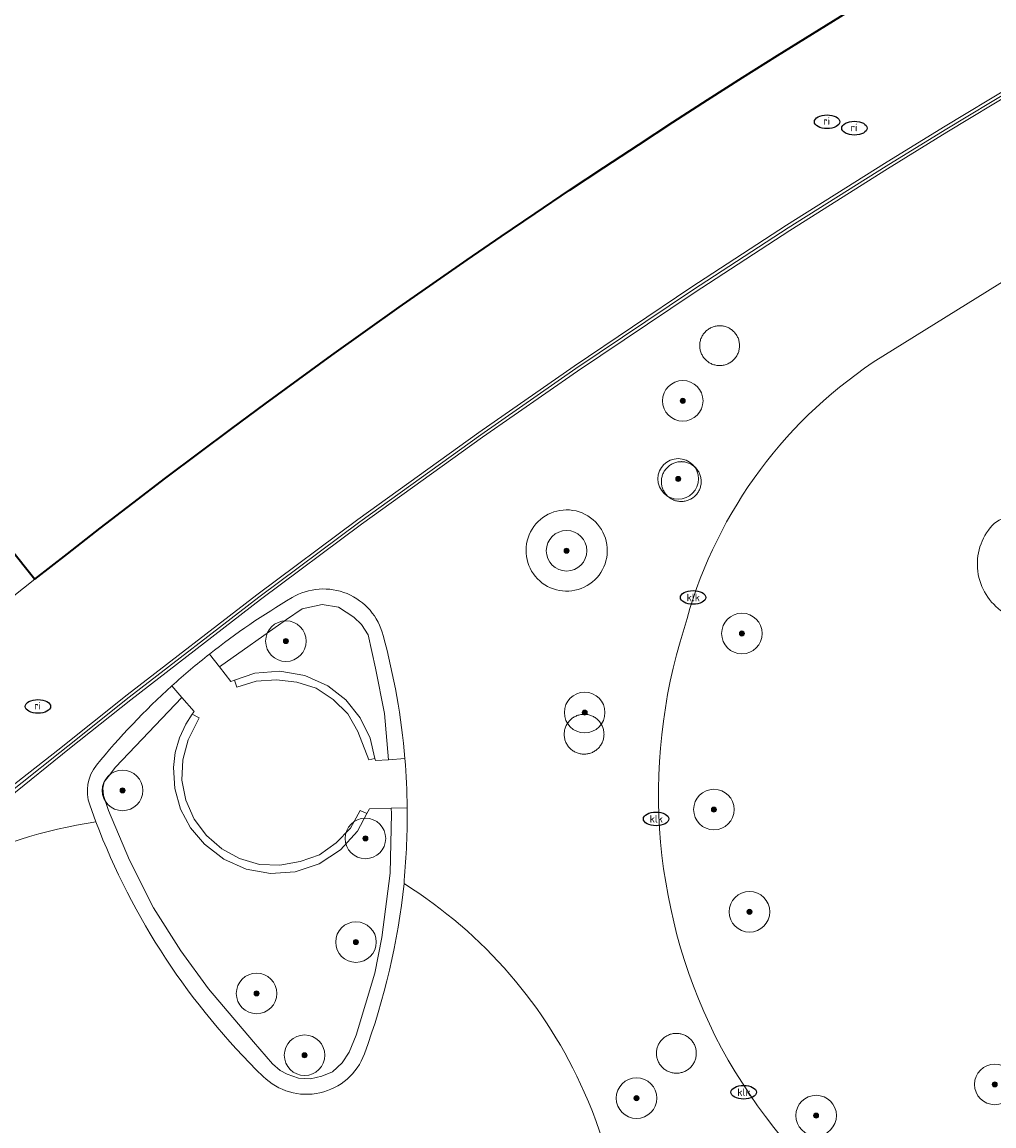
# Model space of a CAD drawing. Header units: metres. Extents: x 103671 to 105190, y 427150 to 429171.
# Tile 22 of 256: x 103886 to 103934, y 427572 to 427626. Entities that reach past the tile are written whole.
import ezdxf
from ezdxf.enums import TextEntityAlignment as Align

# ---------------------------------------------------------------- set-up
doc = ezdxf.new("R2010")
doc.units = ezdxf.units.M
for name, color, linetype, lineweight in [('B-WE-GR-BEPLANTING_CULTUUR_BODEMBEDEKKER-GV', 253, 'Continuous', 18), ('B-WE-GR-BEPLANTING_CULTUUR_ROOS-GV', 253, 'Continuous', 18), ('B-WE-GR-BOOM-S', 253, 'Continuous', 25), ('B-WE-GR-HAAG-GV', 253, 'Continuous', 13), ('B-WE-IE-MEUBILAIR-S', 253, 'Continuous', 25), ('B-WE-IE-TERREINAFSCHEIDING_KUNSTMATIG_MUUR-GV', 253, 'Continuous', 18), ('B-WE-OG-BEBOUWING-GV', 253, 'Continuous', 35), ('B-WE-OG-TERREIN_BEGROEID-GV', 253, 'Continuous', 18), ('B-WE-RI-HWA_GOOT_LIJNGOOT-G', 253, 'Continuous', 18), ('B-WE-VH-GESLOTENVERHARDING_ASFALT-GV', 253, 'Continuous', 18), ('B-WE-VH-GESLOTENVERHARDING_KUNSTSTOF-GV', 253, 'Continuous', 18), ('B-WE-VH-ONVERHARD_ZAND-GV', 253, 'Continuous', 18), ('B-WE-VH-OPENVERHARDING_BETONSTRAATSTEEN-GV', 253, 'Continuous', 18), ('B-WE-VH-OPENVERHARDING_TEGEL-GV', 253, 'Continuous', 18)]:
    doc.layers.add(name, color=color, linetype=linetype, lineweight=lineweight)
doc.styles.add('NLCS-ISO', font='NLCS-ISO.ttf')

# ---------------------------------------------------------------- blocks, each defined once
blk = doc.blocks.new('SIE-MEUBILAIR_PUT_RIOOLPUT-SO')
blk.add_ellipse((0, 0), major_axis=(1.25, 0), ratio=0.54)
at = {"style": 'NLCS-ISO'}
blk.add_text('ri', height=0.75, dxfattribs=at).set_placement((-0.04, 0.07), align=Align.MIDDLE_CENTER)
blk = doc.blocks.new('SIE-MEUBILAIR_PUT_KOLK-SO')
blk.add_ellipse((0, 0), major_axis=(1.25, 0), ratio=0.54)
at = {"style": 'NLCS-ISO'}
blk.add_text('klk', height=0.75, dxfattribs=at).set_placement((0.03, 0), align=Align.MIDDLE_CENTER)
blk = doc.blocks.new('SGR-BOOM_GBKN-SO')
at = {"linetype": 'ByBlock', "lineweight": 18}
h = blk.add_hatch(color=0, dxfattribs=at)
h.dxf.hatch_style = 1
edge = h.paths.add_edge_path()
edge.add_arc((0, 0), 0.25, 0, 360)
at = {"color": 0, "linetype": 'ByBlock', "lineweight": 18}
for radius in [2, 0.25]:
    blk.add_circle((0, 0), radius, dxfattribs=at)
at = {"color": 0, "linetype": 'ByBlock', "lineweight": 18, "style": 'NLCS-ISO'}
blk.add_attdef('SOORT', (2.5, 0), '', height=1.5, dxfattribs=at)

msp = doc.modelspace()

# ---------------------------------------------------------------- linework, layer by layer
at = {"layer": 'B-WE-GR-BEPLANTING_CULTUUR_BODEMBEDEKKER-GV', "flags": 128}
for points in [[(103896.734, 427593.545), (103897.72, 427593.885), (103898.96, 427593.986), (103900.186, 427593.774), (103901.321, 427593.265), (103902.211, 427592.572), (103902.921, 427591.697), (103903.416, 427590.684), (103903.644, 427589.691), (103903.669, 427589.585), (103904.319, 427589.628), (103904.111, 427591.897), (103903.676, 427594.143), (103903.303, 427595.776), (103902.98, 427596.294), (103902.603, 427596.651), (103901.855, 427597.141), (103901.046, 427597.271), (103900.059, 427597.057), (103899.289, 427596.536), (103895.988, 427594.2), (103896.544, 427593.48)], [(103903.25, 427586.978), (103902.788, 427586.106), (103901.945, 427585.183), (103900.897, 427584.502), (103899.711, 427584.106), (103898.502, 427584.018), (103897.308, 427584.228), (103896.2, 427584.722), (103895.247, 427585.471), (103894.563, 427586.268), (103894.066, 427587.193), (103893.78, 427588.203), (103893.717, 427589.251), (103893.81, 427589.988), (103894.013, 427590.702), (103894.324, 427591.377), (103894.646, 427591.866), (103894.733, 427591.997), (103894.131, 427592.7), (103890.863, 427589.263), (103890.504, 427588.791), (103890.306, 427588.531), (103890.245, 427588.224), (103890.271, 427587.855), (103890.52, 427587.127), (103891.556, 427584.678), (103892.739, 427582.332), (103894.084, 427580.205), (103895.451, 427578.34), (103897.665, 427575.723), (103898.59, 427574.63), (103898.983, 427574.306), (103899.314, 427574.134), (103899.887, 427573.931), (103900.463, 427573.901), (103901.023, 427574.022), (103901.554, 427574.243), (103902.033, 427574.692), (103902.381, 427575.214), (103902.716, 427576.048), (103903.638, 427579.106), (103903.984, 427580.863), (103904.392, 427584.033), (103904.46, 427586.983), (103904.449, 427587.24), (103903.373, 427587.211)]]:
    msp.add_lwpolyline(points, close=True, dxfattribs=at)
at = {"layer": 'B-WE-GR-BEPLANTING_CULTUUR_ROOS-GV', "flags": 128}
for points in [[(103920.613, 427609.054), (103920.661, 427609.054), (103920.71, 427609.057), (103920.758, 427609.063), (103920.806, 427609.071), (103920.853, 427609.081), (103920.9, 427609.093), (103920.947, 427609.108), (103920.992, 427609.125), (103921.037, 427609.144), (103921.08, 427609.166), (103921.123, 427609.189), (103921.164, 427609.215), (103921.204, 427609.243), (103921.242, 427609.272), (103921.279, 427609.304), (103921.315, 427609.337), (103921.348, 427609.372), (103921.38, 427609.408), (103921.41, 427609.447), (103921.439, 427609.486), (103921.465, 427609.527), (103921.489, 427609.569), (103921.511, 427609.612), (103921.531, 427609.657), (103921.548, 427609.702), (103921.564, 427609.748), (103921.577, 427609.795), (103921.588, 427609.842), (103921.596, 427609.89), (103921.602, 427609.938), (103921.606, 427609.986), (103921.607, 427610.035), (103921.606, 427610.084), (103921.602, 427610.132), (103921.596, 427610.18), (103921.588, 427610.228), (103921.577, 427610.275), (103921.564, 427610.322), (103921.549, 427610.368), (103921.532, 427610.414), (103921.512, 427610.458), (103921.49, 427610.501), (103921.466, 427610.543), (103921.44, 427610.584), (103921.412, 427610.624), (103921.382, 427610.662), (103921.35, 427610.699), (103921.316, 427610.734), (103921.281, 427610.767), (103921.244, 427610.799), (103921.206, 427610.828), (103921.166, 427610.856), (103921.125, 427610.882), (103921.082, 427610.906), (103921.039, 427610.927), (103920.994, 427610.946), (103920.949, 427610.964), (103920.902, 427610.978), (103920.856, 427610.991), (103920.808, 427611.001), (103920.76, 427611.009), (103920.712, 427611.015), (103920.663, 427611.018), (103920.65, 427611.018), (103920.601, 427611.018), (103920.553, 427611.016), (103920.504, 427611.011), (103920.456, 427611.003), (103920.409, 427610.994), (103920.362, 427610.982), (103920.315, 427610.968), (103920.27, 427610.951), (103920.225, 427610.932), (103920.181, 427610.911), (103920.138, 427610.888), (103920.097, 427610.863), (103920.057, 427610.836), (103920.018, 427610.806), (103919.981, 427610.775), (103919.945, 427610.743), (103919.911, 427610.708), (103919.878, 427610.672), (103919.848, 427610.634), (103919.819, 427610.595), (103919.793, 427610.554), (103919.768, 427610.512), (103919.746, 427610.469), (103919.725, 427610.425), (103919.707, 427610.38), (103919.691, 427610.334), (103919.678, 427610.288), (103919.666, 427610.24), (103919.658, 427610.193), (103919.651, 427610.144), (103919.647, 427610.096), (103919.645, 427610.048), (103919.646, 427609.999), (103919.649, 427609.951), (103919.654, 427609.902), (103919.662, 427609.854), (103919.672, 427609.807), (103919.685, 427609.76), (103919.699, 427609.714), (103919.716, 427609.668), (103919.736, 427609.624), (103919.757, 427609.58), (103919.781, 427609.538), (103919.806, 427609.496), (103919.834, 427609.457), (103919.864, 427609.418), (103919.895, 427609.381), (103919.928, 427609.346), (103919.963, 427609.312), (103920, 427609.28), (103920.038, 427609.25), (103920.078, 427609.222), (103920.118, 427609.196), (103920.161, 427609.172), (103920.204, 427609.15), (103920.248, 427609.13), (103920.293, 427609.112), (103920.339, 427609.097), (103920.386, 427609.084), (103920.434, 427609.073), (103920.481, 427609.064), (103920.53, 427609.058), (103920.578, 427609.055)], [(103918.744, 427602.353), (103918.787, 427602.354), (103918.835, 427602.358), (103918.883, 427602.364), (103918.931, 427602.372), (103918.978, 427602.383), (103919.025, 427602.396), (103919.071, 427602.412), (103919.116, 427602.429), (103919.16, 427602.449), (103919.204, 427602.472), (103919.246, 427602.496), (103919.287, 427602.522), (103919.326, 427602.55), (103919.364, 427602.58), (103919.401, 427602.612), (103919.436, 427602.646), (103919.469, 427602.682), (103919.5, 427602.719), (103919.53, 427602.757), (103919.557, 427602.797), (103919.583, 427602.838), (103919.606, 427602.881), (103919.628, 427602.924), (103919.647, 427602.969), (103919.664, 427603.015), (103919.679, 427603.061), (103919.691, 427603.108), (103919.701, 427603.155), (103919.709, 427603.203), (103919.714, 427603.251), (103919.717, 427603.3), (103919.718, 427603.348), (103919.716, 427603.397), (103919.712, 427603.445), (103919.705, 427603.493), (103919.696, 427603.541), (103919.685, 427603.588), (103919.671, 427603.635), (103919.655, 427603.681), (103919.637, 427603.726), (103919.616, 427603.77), (103919.594, 427603.813), (103919.569, 427603.855), (103919.543, 427603.895), (103919.514, 427603.935), (103919.483, 427603.972), (103919.451, 427604.008), (103919.417, 427604.043), (103919.381, 427604.076), (103919.344, 427604.107), (103919.305, 427604.136), (103919.264, 427604.163), (103919.223, 427604.188), (103919.18, 427604.211), (103919.136, 427604.232), (103919.092, 427604.251), (103919.046, 427604.267), (103918.999, 427604.282), (103918.952, 427604.293), (103918.905, 427604.303), (103918.857, 427604.31), (103918.808, 427604.315), (103918.76, 427604.317), (103918.754, 427604.318), (103918.706, 427604.317), (103918.657, 427604.314), (103918.609, 427604.309), (103918.561, 427604.302), (103918.514, 427604.292), (103918.467, 427604.279), (103918.42, 427604.265), (103918.375, 427604.248), (103918.33, 427604.229), (103918.286, 427604.207), (103918.244, 427604.184), (103918.203, 427604.159), (103918.163, 427604.131), (103918.124, 427604.102), (103918.087, 427604.07), (103918.051, 427604.037), (103918.017, 427604.002), (103917.985, 427603.966), (103917.955, 427603.928), (103917.927, 427603.889), (103917.9, 427603.848), (103917.876, 427603.806), (103917.854, 427603.763), (103917.834, 427603.718), (103917.816, 427603.673), (103917.8, 427603.627), (103917.787, 427603.58), (103917.776, 427603.533), (103917.768, 427603.485), (103917.761, 427603.437), (103917.758, 427603.389), (103917.756, 427603.34), (103917.757, 427603.292), (103917.76, 427603.243), (103917.766, 427603.195), (103917.774, 427603.147), (103917.785, 427603.1), (103917.797, 427603.053), (103917.813, 427603.007), (103917.83, 427602.961), (103917.849, 427602.917), (103917.871, 427602.874), (103917.895, 427602.831), (103917.921, 427602.79), (103917.949, 427602.751), (103917.979, 427602.712), (103918.01, 427602.675), (103918.044, 427602.64), (103918.079, 427602.607), (103918.116, 427602.575), (103918.154, 427602.545), (103918.194, 427602.517), (103918.235, 427602.491), (103918.277, 427602.468), (103918.321, 427602.446), (103918.365, 427602.426), (103918.411, 427602.409), (103918.457, 427602.394), (103918.504, 427602.381), (103918.551, 427602.371), (103918.599, 427602.363), (103918.647, 427602.357), (103918.696, 427602.354)], [(103913.945, 427589.9), (103913.993, 427589.901), (103914.028, 427589.904), (103914.077, 427589.909), (103914.125, 427589.916), (103914.172, 427589.926), (103914.219, 427589.939), (103914.266, 427589.953), (103914.311, 427589.97), (103914.356, 427589.989), (103914.399, 427590.011), (103914.442, 427590.034), (103914.483, 427590.06), (103914.523, 427590.087), (103914.562, 427590.116), (103914.599, 427590.148), (103914.634, 427590.181), (103914.668, 427590.216), (103914.7, 427590.252), (103914.731, 427590.29), (103914.759, 427590.33), (103914.785, 427590.37), (103914.81, 427590.412), (103914.832, 427590.456), (103914.852, 427590.5), (103914.87, 427590.545), (103914.885, 427590.591), (103914.898, 427590.638), (103914.909, 427590.685), (103914.918, 427590.733), (103914.924, 427590.781), (103914.928, 427590.829), (103914.93, 427590.878), (103914.929, 427590.927), (103914.925, 427590.975), (103914.919, 427591.023), (103914.911, 427591.071), (103914.901, 427591.118), (103914.888, 427591.165), (103914.873, 427591.211), (103914.856, 427591.257), (103914.836, 427591.301), (103914.814, 427591.345), (103914.79, 427591.387), (103914.764, 427591.428), (103914.737, 427591.468), (103914.707, 427591.506), (103914.675, 427591.543), (103914.641, 427591.578), (103914.606, 427591.611), (103914.57, 427591.643), (103914.531, 427591.673), (103914.491, 427591.701), (103914.45, 427591.727), (103914.408, 427591.751), (103914.365, 427591.772), (103914.32, 427591.792), (103914.275, 427591.809), (103914.229, 427591.824), (103914.182, 427591.837), (103914.134, 427591.848), (103914.087, 427591.856), (103914.038, 427591.861), (103913.99, 427591.865), (103913.978, 427591.865), (103913.93, 427591.865), (103913.881, 427591.863), (103913.833, 427591.858), (103913.785, 427591.851), (103913.737, 427591.842), (103913.69, 427591.83), (103913.643, 427591.816), (103913.598, 427591.8), (103913.553, 427591.781), (103913.509, 427591.76), (103913.466, 427591.738), (103913.425, 427591.713), (103913.384, 427591.686), (103913.345, 427591.657), (103913.308, 427591.626), (103913.272, 427591.593), (103913.238, 427591.559), (103913.205, 427591.523), (103913.174, 427591.485), (103913.146, 427591.446), (103913.119, 427591.405), (103913.094, 427591.364), (103913.071, 427591.321), (103913.051, 427591.277), (103913.032, 427591.232), (103913.016, 427591.186), (103913.002, 427591.139), (103912.991, 427591.092), (103912.982, 427591.045), (103912.975, 427590.996), (103912.971, 427590.948), (103912.969, 427590.9), (103912.969, 427590.851), (103912.972, 427590.803), (103912.977, 427590.754), (103912.984, 427590.706), (103912.994, 427590.659), (103913.007, 427590.612), (103913.021, 427590.565), (103913.038, 427590.52), (103913.057, 427590.475), (103913.078, 427590.432), (103913.102, 427590.389), (103913.127, 427590.348), (103913.154, 427590.308), (103913.184, 427590.269), (103913.215, 427590.232), (103913.248, 427590.196), (103913.283, 427590.162), (103913.319, 427590.13), (103913.357, 427590.1), (103913.397, 427590.072), (103913.438, 427590.045), (103913.48, 427590.021), (103913.523, 427589.999), (103913.567, 427589.979), (103913.612, 427589.961), (103913.658, 427589.945), (103913.705, 427589.932), (103913.752, 427589.921), (103913.8, 427589.912), (103913.848, 427589.906), (103913.896, 427589.902)], [(103918.481, 427574.174), (103918.529, 427574.175), (103918.535, 427574.175), (103918.583, 427574.178), (103918.631, 427574.184), (103918.679, 427574.192), (103918.727, 427574.202), (103918.773, 427574.215), (103918.82, 427574.23), (103918.865, 427574.247), (103918.91, 427574.266), (103918.953, 427574.288), (103918.995, 427574.312), (103919.037, 427574.337), (103919.076, 427574.365), (103919.115, 427574.395), (103919.152, 427574.427), (103919.187, 427574.46), (103919.22, 427574.495), (103919.252, 427574.532), (103919.282, 427574.57), (103919.31, 427574.61), (103919.336, 427574.651), (103919.36, 427574.693), (103919.382, 427574.736), (103919.402, 427574.781), (103919.419, 427574.826), (103919.434, 427574.872), (103919.447, 427574.919), (103919.458, 427574.966), (103919.466, 427575.014), (103919.472, 427575.062), (103919.475, 427575.111), (103919.476, 427575.159), (103919.475, 427575.208), (103919.471, 427575.256), (103919.465, 427575.304), (103919.457, 427575.352), (103919.446, 427575.399), (103919.433, 427575.446), (103919.417, 427575.492), (103919.4, 427575.537), (103919.38, 427575.582), (103919.358, 427575.625), (103919.333, 427575.667), (103919.307, 427575.708), (103919.279, 427575.747), (103919.249, 427575.785), (103919.217, 427575.822), (103919.183, 427575.857), (103919.148, 427575.89), (103919.111, 427575.921), (103919.072, 427575.951), (103919.032, 427575.979), (103918.991, 427576.004), (103918.948, 427576.028), (103918.905, 427576.049), (103918.86, 427576.068), (103918.815, 427576.085), (103918.768, 427576.1), (103918.721, 427576.112), (103918.674, 427576.122), (103918.626, 427576.13), (103918.578, 427576.135), (103918.529, 427576.138), (103918.481, 427576.139), (103918.432, 427576.137), (103918.384, 427576.133), (103918.337, 427576.126), (103918.289, 427576.117), (103918.242, 427576.106), (103918.195, 427576.092), (103918.149, 427576.076), (103918.104, 427576.058), (103918.06, 427576.038), (103918.017, 427576.015), (103917.975, 427575.99), (103917.935, 427575.964), (103917.896, 427575.935), (103917.858, 427575.905), (103917.822, 427575.872), (103917.787, 427575.838), (103917.754, 427575.802), (103917.723, 427575.765), (103917.694, 427575.726), (103917.667, 427575.686), (103917.642, 427575.644), (103917.619, 427575.602), (103917.598, 427575.558), (103917.579, 427575.513), (103917.563, 427575.467), (103917.549, 427575.421), (103917.537, 427575.374), (103917.527, 427575.326), (103917.52, 427575.278), (103917.515, 427575.23), (103917.513, 427575.181), (103917.513, 427575.133), (103917.515, 427575.084), (103917.52, 427575.036), (103917.527, 427574.988), (103917.537, 427574.94), (103917.548, 427574.893), (103917.563, 427574.847), (103917.579, 427574.801), (103917.598, 427574.756), (103917.619, 427574.712), (103917.642, 427574.67), (103917.667, 427574.628), (103917.694, 427574.588), (103917.723, 427574.549), (103917.754, 427574.512), (103917.787, 427574.476), (103917.821, 427574.442), (103917.857, 427574.409), (103917.895, 427574.379), (103917.934, 427574.35), (103917.975, 427574.323), (103918.017, 427574.298), (103918.06, 427574.276), (103918.104, 427574.255), (103918.149, 427574.237), (103918.194, 427574.221), (103918.241, 427574.207), (103918.288, 427574.196), (103918.336, 427574.187), (103918.384, 427574.18), (103918.432, 427574.176)]]:
    msp.add_lwpolyline(points, close=True, dxfattribs=at)
at = {"layer": 'B-WE-GR-BEPLANTING_CULTUUR_ROOS-GV'}
for points in [[(103913.389, 427601.918, 1.351341), (103913.947, 427598.13)], [(103913.947, 427598.13, 0.740269), (103913.389, 427601.918)]]:
    msp.add_lwpolyline(points, format="xyb", dxfattribs=at)
at = {"layer": 'B-WE-GR-HAAG-GV', "flags": 128}
for points in [[(103896.734, 427593.545), (103896.833, 427593.204), (103897.791, 427593.503), (103898.798, 427593.562), (103899.798, 427593.45), (103900.747, 427593.149), (103901.588, 427592.59), (103902.303, 427591.889), (103902.797, 427591.025), (103903.34, 427589.614), (103903.644, 427589.691), (103903.416, 427590.684), (103902.921, 427591.697), (103902.211, 427592.572), (103901.321, 427593.265), (103900.186, 427593.774), (103898.96, 427593.986), (103897.72, 427593.885)], [(103903.25, 427586.978), (103902.922, 427587.131), (103902.443, 427586.254), (103901.741, 427585.536), (103900.913, 427584.946), (103899.958, 427584.606), (103898.963, 427584.427), (103897.957, 427584.468), (103896.975, 427584.756), (103896.105, 427585.233), (103895.349, 427585.887), (103894.739, 427586.694), (103894.336, 427587.63), (103894.133, 427588.614), (103894.183, 427589.621), (103894.439, 427590.602), (103894.986, 427591.687), (103894.646, 427591.866), (103894.324, 427591.377), (103894.013, 427590.702), (103893.81, 427589.988), (103893.717, 427589.251), (103893.78, 427588.203), (103894.066, 427587.193), (103894.563, 427586.268), (103895.247, 427585.471), (103896.2, 427584.722), (103897.308, 427584.228), (103898.502, 427584.018), (103899.711, 427584.106), (103900.897, 427584.502), (103901.945, 427585.183), (103902.788, 427586.106)]]:
    msp.add_lwpolyline(points, close=True, dxfattribs=at)
at = {"layer": 'B-WE-IE-TERREINAFSCHEIDING_KUNSTMATIG_MUUR-GV'}
for points in [[(103899.559, 427597.615, 0.034159), (103895.497, 427594.837)], [(103904.047, 427595.749, 0.503499), (103899.559, 427597.615)], [(103905.122, 427589.681, 0.045193), (103904.047, 427595.749)], [(103893.644, 427593.27, 0.037728), (103889.924, 427589.356)], [(103889.924, 427589.356, 0.256993), (103889.596, 427587.397)], [(103905.083, 427583.677, 0.026498), (103905.236, 427587.262)], [(103889.898, 427586.562, 0.109415), (103898.137, 427574.016)], [(103903.124, 427575.125, 0.062069), (103905.077, 427583.518)], [(103898.137, 427574.016, 0.546167), (103903.124, 427575.125)]]:
    msp.add_lwpolyline(points, format="xyb", dxfattribs=at)
at = {"layer": 'B-WE-IE-TERREINAFSCHEIDING_KUNSTMATIG_MUUR-GV', "flags": 128}
for points in [[(103895.497, 427594.837), (103895.988, 427594.2), (103899.289, 427596.536), (103900.059, 427597.057), (103901.046, 427597.271), (103901.855, 427597.141), (103902.603, 427596.651), (103902.98, 427596.294), (103903.303, 427595.776), (103903.676, 427594.143), (103904.111, 427591.897), (103904.319, 427589.628), (103905.122, 427589.681)], [(103905.236, 427587.262), (103904.449, 427587.24), (103904.46, 427586.983), (103904.392, 427584.033), (103903.984, 427580.863), (103903.638, 427579.106), (103902.716, 427576.048), (103902.381, 427575.214), (103902.033, 427574.692), (103901.554, 427574.243), (103901.023, 427574.022), (103900.463, 427573.901), (103899.887, 427573.931), (103899.314, 427574.134), (103898.983, 427574.306), (103898.59, 427574.63), (103897.665, 427575.723), (103895.451, 427578.34), (103894.084, 427580.205), (103892.739, 427582.332), (103891.556, 427584.678), (103890.52, 427587.127), (103890.271, 427587.855), (103890.245, 427588.224), (103890.306, 427588.531), (103890.504, 427588.791), (103890.863, 427589.263), (103894.131, 427592.7), (103893.644, 427593.27)], [(103889.596, 427587.397), (103889.898, 427586.562)], [(103905.077, 427583.518), (103905.083, 427583.677)]]:
    msp.add_lwpolyline(points, dxfattribs=at)
at = {"layer": 'B-WE-OG-BEBOUWING-GV', "flags": 128}
msp.add_lwpolyline([(104012.381, 427666.372), (104000, 427687.907), (103980.318, 427722.141), (103973.257, 427734.422), (103970.342, 427739.492), (103968.875, 427742.044), (103968.65, 427742.435), (103967.083, 427745.191), (103964.3, 427750), (103963.453, 427751.474), (103961.955, 427754.08), (103958.311, 427760.418), (103947.368, 427750), (103844.318, 427651.893), (103886.888, 427598.523)], dxfattribs=at)
at = {"layer": 'B-WE-OG-BEBOUWING-GV'}
msp.add_lwpolyline([(103886.888, 427598.523, -0.0786), (104000, 427662.009)], format="xyb", dxfattribs=at)
at = {"layer": 'B-WE-OG-TERREIN_BEGROEID-GV', "flags": 128}
msp.add_lwpolyline([(103937.421, 427614.95), (103928.197, 427609.216)], dxfattribs=at)
at = {"layer": 'B-WE-OG-TERREIN_BEGROEID-GV'}
for points in [[(103928.197, 427609.216, 0.184249), (103918.883, 427596.089)], [(103933.865, 427600.937, -0.404022), (103935.892, 427601.403)], [(103934.863, 427596.743, -0.460665), (103933.865, 427600.937)], [(103918.883, 427596.089, 0.201301), (103920.718, 427575.406)], [(103920.718, 427575.406, 0.183261), (103936.592, 427561.926)]]:
    msp.add_lwpolyline(points, format="xyb", dxfattribs=at)
at = {"layer": 'B-WE-RI-HWA_GOOT_LIJNGOOT-G', "flags": 128}
msp.add_lwpolyline([(103876.963, 427581.043), (103877.508, 427581.483), (103877.922, 427581.833), (103882.439, 427585.474), (103882.535, 427585.552), (103888.115, 427589.976), (103888.51, 427590.292), (103891.535, 427592.703), (103897.922, 427597.642), (103902.897, 427601.35), (103908.854, 427605.64), (103913.546, 427608.905), (103919.287, 427612.77), (103924.004, 427615.841), (103928.822, 427618.883), (103931.737, 427620.679), (103935.168, 427622.749)], dxfattribs=at)
at = {"layer": 'B-WE-VH-GESLOTENVERHARDING_ASFALT-GV'}
for points in [[(103889.898, 427586.562, 0.169697), (103876.62, 427579.646)], [(103898.137, 427574.016, -0.109415), (103889.898, 427586.562)], [(103905.077, 427583.518, -0.062069), (103903.124, 427575.125)], [(103913.955, 427573.242, 0.150159), (103905.077, 427583.518)], [(103903.124, 427575.125, -0.546167), (103898.137, 427574.016)], [(103914.798, 427557.168, 0.185343), (103913.955, 427573.242)]]:
    msp.add_lwpolyline(points, format="xyb", dxfattribs=at)
at = {"layer": 'B-WE-VH-GESLOTENVERHARDING_KUNSTSTOF-GV'}
for points in [[(103935.892, 427601.403, 0.404022), (103933.865, 427600.937)], [(103933.865, 427600.937, 0.460665), (103934.863, 427596.743)]]:
    msp.add_lwpolyline(points, format="xyb", dxfattribs=at)
at = {"layer": 'B-WE-VH-ONVERHARD_ZAND-GV', "flags": 128}
for points in [[(103896.734, 427593.545), (103896.833, 427593.204), (103897.791, 427593.503), (103898.798, 427593.562), (103899.798, 427593.45), (103900.747, 427593.149), (103901.588, 427592.59), (103902.303, 427591.889), (103902.797, 427591.025), (103903.34, 427589.614), (103903.644, 427589.691), (103903.416, 427590.684), (103902.921, 427591.697), (103902.211, 427592.572), (103901.321, 427593.265), (103900.186, 427593.774), (103898.96, 427593.986), (103897.72, 427593.885)], [(103903.25, 427586.978), (103902.922, 427587.131), (103902.443, 427586.254), (103901.741, 427585.536), (103900.913, 427584.946), (103899.958, 427584.606), (103898.963, 427584.427), (103897.957, 427584.468), (103896.975, 427584.756), (103896.105, 427585.233), (103895.349, 427585.887), (103894.739, 427586.694), (103894.336, 427587.63), (103894.133, 427588.614), (103894.183, 427589.621), (103894.439, 427590.602), (103894.986, 427591.687), (103894.646, 427591.866), (103894.324, 427591.377), (103894.013, 427590.702), (103893.81, 427589.988), (103893.717, 427589.251), (103893.78, 427588.203), (103894.066, 427587.193), (103894.563, 427586.268), (103895.247, 427585.471), (103896.2, 427584.722), (103897.308, 427584.228), (103898.502, 427584.018), (103899.711, 427584.106), (103900.897, 427584.502), (103901.945, 427585.183), (103902.788, 427586.106)]]:
    msp.add_lwpolyline(points, close=True, dxfattribs=at)
at = {"layer": 'B-WE-VH-OPENVERHARDING_BETONSTRAATSTEEN-GV', "flags": 128}
for points in [[(103935.091, 427622.878), (103931.659, 427620.807), (103928.743, 427619.01), (103923.923, 427615.967), (103919.204, 427612.895), (103913.461, 427609.029), (103908.768, 427605.762), (103902.808, 427601.471), (103897.832, 427597.761), (103891.442, 427592.821), (103888.022, 427590.093), (103882.408, 427585.713)], [(103882.567, 427585.315), (103888.603, 427590.176), (103891.627, 427592.586), (103898.013, 427597.522), (103902.985, 427601.229), (103908.941, 427605.517), (103913.631, 427608.781), (103919.37, 427612.645), (103924.085, 427615.715), (103928.901, 427618.756), (103931.815, 427620.551), (103935.245, 427622.62)]]:
    msp.add_lwpolyline(points, dxfattribs=at)
at = {"layer": 'B-WE-VH-OPENVERHARDING_TEGEL-GV'}
for points in [[(104000, 427662.009, 0.0786), (103886.888, 427598.523)], [(103918.883, 427596.089, -0.184249), (103928.197, 427609.216)], [(103913.947, 427598.13, -1.351341), (103913.389, 427601.918)], [(103913.389, 427601.918, -0.740269), (103913.947, 427598.13)], [(103895.497, 427594.837, -0.034159), (103899.559, 427597.615)], [(103899.559, 427597.615, -0.503499), (103904.047, 427595.749)], [(103920.718, 427575.406, -0.201301), (103918.883, 427596.089)], [(103904.047, 427595.749, -0.045193), (103905.122, 427589.681)], [(103893.644, 427593.27, -0.016817), (103895.497, 427594.837)], [(103895.497, 427594.837, 0.016817), (103893.644, 427593.27)], [(103889.924, 427589.356, -0.037728), (103893.644, 427593.27)], [(103905.122, 427589.681, -0.018207), (103905.236, 427587.262)], [(103905.236, 427587.262, 0.018207), (103905.122, 427589.681)], [(103889.596, 427587.397, -0.256993), (103889.924, 427589.356)], [(103905.236, 427587.262, -0.026498), (103905.083, 427583.677)], [(103876.62, 427579.646, -0.169697), (103889.898, 427586.562)], [(103905.077, 427583.518, -0.150159), (103913.955, 427573.242)], [(103936.592, 427561.926, -0.183261), (103920.718, 427575.406)], [(103913.955, 427573.242, -0.185343), (103914.798, 427557.168)]]:
    msp.add_lwpolyline(points, format="xyb", dxfattribs=at)
at = {"layer": 'B-WE-VH-OPENVERHARDING_TEGEL-GV', "flags": 128}
for points in [[(103837.873, 427654.808), (103837.878, 427654.801), (103884, 427596.25), (103886.888, 427598.523), (103844.318, 427651.893)], [(103935.245, 427622.62), (103931.815, 427620.551), (103928.901, 427618.756), (103924.085, 427615.715), (103919.37, 427612.645), (103913.631, 427608.781), (103908.941, 427605.517), (103902.985, 427601.229), (103898.013, 427597.522), (103891.627, 427592.586), (103888.603, 427590.176), (103882.567, 427585.315), (103876.932, 427580.769), (103872.288, 427576.371), (103873.411, 427575.237)], [(103886.888, 427598.523), (103884, 427596.25), (103881.244, 427594.081), (103880.101, 427593.251), (103876.603, 427590.326), (103876.306, 427590.075), (103872.379, 427586.53), (103874.242, 427584.173), (103874.429, 427583.937), (103876.691, 427581.074), (103877.383, 427581.631), (103877.789, 427581.99), (103882.408, 427585.713), (103888.022, 427590.093), (103891.442, 427592.821), (103897.832, 427597.761), (103902.808, 427601.471), (103908.768, 427605.762), (103913.461, 427609.029), (103919.204, 427612.895), (103923.923, 427615.967), (103928.743, 427619.01), (103931.659, 427620.807), (103935.091, 427622.878)], [(103928.197, 427609.216), (103937.421, 427614.95)], [(103905.122, 427589.681), (103904.319, 427589.628), (103903.669, 427589.585), (103903.644, 427589.691), (103903.34, 427589.614), (103902.797, 427591.025), (103902.303, 427591.889), (103901.588, 427592.59), (103900.747, 427593.149), (103899.798, 427593.45), (103898.798, 427593.562), (103897.791, 427593.503), (103896.833, 427593.204), (103896.734, 427593.545), (103896.544, 427593.48), (103895.988, 427594.2), (103895.497, 427594.837)], [(103893.644, 427593.27), (103894.131, 427592.7), (103894.733, 427591.997), (103894.646, 427591.866)], [(103894.646, 427591.866), (103894.986, 427591.687), (103894.439, 427590.602), (103894.183, 427589.621), (103894.133, 427588.614), (103894.336, 427587.63), (103894.739, 427586.694), (103895.349, 427585.887), (103896.105, 427585.233), (103896.975, 427584.756), (103897.957, 427584.468), (103898.963, 427584.427), (103899.958, 427584.606), (103900.913, 427584.946), (103901.741, 427585.536), (103902.443, 427586.254), (103902.922, 427587.131), (103903.25, 427586.978), (103903.373, 427587.211), (103904.449, 427587.24), (103905.236, 427587.262)], [(103889.898, 427586.562), (103889.596, 427587.397)], [(103905.083, 427583.677), (103905.077, 427583.518)]]:
    msp.add_lwpolyline(points, dxfattribs=at)
for points in [[(103920.71, 427609.057), (103920.661, 427609.054), (103920.613, 427609.054), (103920.578, 427609.055), (103920.53, 427609.058), (103920.481, 427609.064), (103920.434, 427609.073), (103920.386, 427609.084), (103920.339, 427609.097), (103920.293, 427609.112), (103920.248, 427609.13), (103920.204, 427609.15), (103920.161, 427609.172), (103920.118, 427609.196), (103920.078, 427609.222), (103920.038, 427609.25), (103920, 427609.28), (103919.963, 427609.312), (103919.928, 427609.346), (103919.895, 427609.381), (103919.864, 427609.418), (103919.834, 427609.457), (103919.806, 427609.496), (103919.781, 427609.538), (103919.757, 427609.58), (103919.736, 427609.624), (103919.716, 427609.668), (103919.699, 427609.714), (103919.685, 427609.76), (103919.672, 427609.807), (103919.662, 427609.854), (103919.654, 427609.902), (103919.649, 427609.951), (103919.646, 427609.999), (103919.645, 427610.048), (103919.647, 427610.096), (103919.651, 427610.144), (103919.658, 427610.193), (103919.666, 427610.24), (103919.678, 427610.288), (103919.691, 427610.334), (103919.707, 427610.38), (103919.725, 427610.425), (103919.746, 427610.469), (103919.768, 427610.512), (103919.793, 427610.554), (103919.819, 427610.595), (103919.848, 427610.634), (103919.878, 427610.672), (103919.911, 427610.708), (103919.945, 427610.743), (103919.981, 427610.775), (103920.018, 427610.806), (103920.057, 427610.836), (103920.097, 427610.863), (103920.138, 427610.888), (103920.181, 427610.911), (103920.225, 427610.932), (103920.27, 427610.951), (103920.315, 427610.968), (103920.362, 427610.982), (103920.409, 427610.994), (103920.456, 427611.003), (103920.504, 427611.011), (103920.553, 427611.016), (103920.601, 427611.018), (103920.65, 427611.018), (103920.663, 427611.018), (103920.712, 427611.015), (103920.76, 427611.009), (103920.808, 427611.001), (103920.856, 427610.991), (103920.902, 427610.978), (103920.949, 427610.964), (103920.994, 427610.946), (103921.039, 427610.927), (103921.082, 427610.906), (103921.125, 427610.882), (103921.166, 427610.856), (103921.206, 427610.828), (103921.244, 427610.799), (103921.281, 427610.767), (103921.316, 427610.734), (103921.35, 427610.699), (103921.382, 427610.662), (103921.412, 427610.624), (103921.44, 427610.584), (103921.466, 427610.543), (103921.49, 427610.501), (103921.512, 427610.458), (103921.532, 427610.414), (103921.549, 427610.368), (103921.564, 427610.322), (103921.577, 427610.275), (103921.588, 427610.228), (103921.596, 427610.18), (103921.602, 427610.132), (103921.606, 427610.084), (103921.607, 427610.035), (103921.606, 427609.986), (103921.602, 427609.938), (103921.596, 427609.89), (103921.588, 427609.842), (103921.577, 427609.795), (103921.564, 427609.748), (103921.548, 427609.702), (103921.531, 427609.657), (103921.511, 427609.612), (103921.489, 427609.569), (103921.465, 427609.527), (103921.439, 427609.486), (103921.41, 427609.447), (103921.38, 427609.408), (103921.348, 427609.372), (103921.315, 427609.337), (103921.279, 427609.304), (103921.242, 427609.272), (103921.204, 427609.243), (103921.164, 427609.215), (103921.123, 427609.189), (103921.08, 427609.166), (103921.037, 427609.144), (103920.992, 427609.125), (103920.947, 427609.108), (103920.9, 427609.093), (103920.853, 427609.081), (103920.806, 427609.071), (103920.758, 427609.063)], [(103918.835, 427602.358), (103918.787, 427602.354), (103918.744, 427602.353), (103918.696, 427602.354), (103918.647, 427602.357), (103918.599, 427602.363), (103918.551, 427602.371), (103918.504, 427602.381), (103918.457, 427602.394), (103918.411, 427602.409), (103918.365, 427602.426), (103918.321, 427602.446), (103918.277, 427602.468), (103918.235, 427602.491), (103918.194, 427602.517), (103918.154, 427602.545), (103918.116, 427602.575), (103918.079, 427602.607), (103918.044, 427602.64), (103918.01, 427602.675), (103917.979, 427602.712), (103917.949, 427602.751), (103917.921, 427602.79), (103917.895, 427602.831), (103917.871, 427602.874), (103917.849, 427602.917), (103917.83, 427602.961), (103917.813, 427603.007), (103917.797, 427603.053), (103917.785, 427603.1), (103917.774, 427603.147), (103917.766, 427603.195), (103917.76, 427603.243), (103917.757, 427603.292), (103917.756, 427603.34), (103917.758, 427603.389), (103917.761, 427603.437), (103917.768, 427603.485), (103917.776, 427603.533), (103917.787, 427603.58), (103917.8, 427603.627), (103917.816, 427603.673), (103917.834, 427603.718), (103917.854, 427603.763), (103917.876, 427603.806), (103917.9, 427603.848), (103917.927, 427603.889), (103917.955, 427603.928), (103917.985, 427603.966), (103918.017, 427604.002), (103918.051, 427604.037), (103918.087, 427604.07), (103918.124, 427604.102), (103918.163, 427604.131), (103918.203, 427604.159), (103918.244, 427604.184), (103918.286, 427604.207), (103918.33, 427604.229), (103918.375, 427604.248), (103918.42, 427604.265), (103918.467, 427604.279), (103918.514, 427604.292), (103918.561, 427604.302), (103918.609, 427604.309), (103918.657, 427604.314), (103918.706, 427604.317), (103918.754, 427604.318), (103918.76, 427604.317), (103918.808, 427604.315), (103918.857, 427604.31), (103918.905, 427604.303), (103918.952, 427604.293), (103918.999, 427604.282), (103919.046, 427604.267), (103919.092, 427604.251), (103919.136, 427604.232), (103919.18, 427604.211), (103919.223, 427604.188), (103919.264, 427604.163), (103919.305, 427604.136), (103919.344, 427604.107), (103919.381, 427604.076), (103919.417, 427604.043), (103919.451, 427604.008), (103919.483, 427603.972), (103919.514, 427603.935), (103919.543, 427603.895), (103919.569, 427603.855), (103919.594, 427603.813), (103919.616, 427603.77), (103919.637, 427603.726), (103919.655, 427603.681), (103919.671, 427603.635), (103919.685, 427603.588), (103919.696, 427603.541), (103919.705, 427603.493), (103919.712, 427603.445), (103919.716, 427603.397), (103919.718, 427603.348), (103919.717, 427603.3), (103919.714, 427603.251), (103919.709, 427603.203), (103919.701, 427603.155), (103919.691, 427603.108), (103919.679, 427603.061), (103919.664, 427603.015), (103919.647, 427602.969), (103919.628, 427602.924), (103919.606, 427602.881), (103919.583, 427602.838), (103919.557, 427602.797), (103919.53, 427602.757), (103919.5, 427602.719), (103919.469, 427602.682), (103919.436, 427602.646), (103919.401, 427602.612), (103919.364, 427602.58), (103919.326, 427602.55), (103919.287, 427602.522), (103919.246, 427602.496), (103919.204, 427602.472), (103919.16, 427602.449), (103919.116, 427602.429), (103919.071, 427602.412), (103919.025, 427602.396), (103918.978, 427602.383), (103918.931, 427602.372), (103918.883, 427602.364)], [(103914.028, 427589.904), (103913.993, 427589.901), (103913.945, 427589.9), (103913.896, 427589.902), (103913.848, 427589.906), (103913.8, 427589.912), (103913.752, 427589.921), (103913.705, 427589.932), (103913.658, 427589.945), (103913.612, 427589.961), (103913.567, 427589.979), (103913.523, 427589.999), (103913.48, 427590.021), (103913.438, 427590.045), (103913.397, 427590.072), (103913.357, 427590.1), (103913.319, 427590.13), (103913.283, 427590.162), (103913.248, 427590.196), (103913.215, 427590.232), (103913.184, 427590.269), (103913.154, 427590.308), (103913.127, 427590.348), (103913.102, 427590.389), (103913.078, 427590.432), (103913.057, 427590.475), (103913.038, 427590.52), (103913.021, 427590.565), (103913.007, 427590.612), (103912.994, 427590.659), (103912.984, 427590.706), (103912.977, 427590.754), (103912.972, 427590.803), (103912.969, 427590.851), (103912.969, 427590.9), (103912.971, 427590.948), (103912.975, 427590.996), (103912.982, 427591.045), (103912.991, 427591.092), (103913.002, 427591.139), (103913.016, 427591.186), (103913.032, 427591.232), (103913.051, 427591.277), (103913.071, 427591.321), (103913.094, 427591.364), (103913.119, 427591.405), (103913.146, 427591.446), (103913.174, 427591.485), (103913.205, 427591.523), (103913.238, 427591.559), (103913.272, 427591.593), (103913.308, 427591.626), (103913.345, 427591.657), (103913.384, 427591.686), (103913.425, 427591.713), (103913.466, 427591.738), (103913.509, 427591.76), (103913.553, 427591.781), (103913.598, 427591.8), (103913.643, 427591.816), (103913.69, 427591.83), (103913.737, 427591.842), (103913.785, 427591.851), (103913.833, 427591.858), (103913.881, 427591.863), (103913.93, 427591.865), (103913.978, 427591.865), (103913.99, 427591.865), (103914.038, 427591.861), (103914.087, 427591.856), (103914.134, 427591.848), (103914.182, 427591.837), (103914.229, 427591.824), (103914.275, 427591.809), (103914.32, 427591.792), (103914.365, 427591.772), (103914.408, 427591.751), (103914.45, 427591.727), (103914.491, 427591.701), (103914.531, 427591.673), (103914.57, 427591.643), (103914.606, 427591.611), (103914.641, 427591.578), (103914.675, 427591.543), (103914.707, 427591.506), (103914.737, 427591.468), (103914.764, 427591.428), (103914.79, 427591.387), (103914.814, 427591.345), (103914.836, 427591.301), (103914.856, 427591.257), (103914.873, 427591.211), (103914.888, 427591.165), (103914.901, 427591.118), (103914.911, 427591.071), (103914.919, 427591.023), (103914.925, 427590.975), (103914.929, 427590.927), (103914.93, 427590.878), (103914.928, 427590.829), (103914.924, 427590.781), (103914.918, 427590.733), (103914.909, 427590.685), (103914.898, 427590.638), (103914.885, 427590.591), (103914.87, 427590.545), (103914.852, 427590.5), (103914.832, 427590.456), (103914.81, 427590.412), (103914.785, 427590.37), (103914.759, 427590.33), (103914.731, 427590.29), (103914.7, 427590.252), (103914.668, 427590.216), (103914.634, 427590.181), (103914.599, 427590.148), (103914.562, 427590.116), (103914.523, 427590.087), (103914.483, 427590.06), (103914.442, 427590.034), (103914.399, 427590.011), (103914.356, 427589.989), (103914.311, 427589.97), (103914.266, 427589.953), (103914.219, 427589.939), (103914.172, 427589.926), (103914.125, 427589.916), (103914.077, 427589.909)], [(103918.535, 427574.175), (103918.529, 427574.175), (103918.481, 427574.174), (103918.432, 427574.176), (103918.384, 427574.18), (103918.336, 427574.187), (103918.288, 427574.196), (103918.241, 427574.207), (103918.194, 427574.221), (103918.149, 427574.237), (103918.104, 427574.255), (103918.06, 427574.276), (103918.017, 427574.298), (103917.975, 427574.323), (103917.934, 427574.35), (103917.895, 427574.379), (103917.857, 427574.409), (103917.821, 427574.442), (103917.787, 427574.476), (103917.754, 427574.512), (103917.723, 427574.549), (103917.694, 427574.588), (103917.667, 427574.628), (103917.642, 427574.67), (103917.619, 427574.712), (103917.598, 427574.756), (103917.579, 427574.801), (103917.563, 427574.847), (103917.548, 427574.893), (103917.537, 427574.94), (103917.527, 427574.988), (103917.52, 427575.036), (103917.515, 427575.084), (103917.513, 427575.133), (103917.513, 427575.181), (103917.515, 427575.23), (103917.52, 427575.278), (103917.527, 427575.326), (103917.537, 427575.374), (103917.549, 427575.421), (103917.563, 427575.467), (103917.579, 427575.513), (103917.598, 427575.558), (103917.619, 427575.602), (103917.642, 427575.644), (103917.667, 427575.686), (103917.694, 427575.726), (103917.723, 427575.765), (103917.754, 427575.802), (103917.787, 427575.838), (103917.822, 427575.872), (103917.858, 427575.905), (103917.896, 427575.935), (103917.935, 427575.964), (103917.975, 427575.99), (103918.017, 427576.015), (103918.06, 427576.038), (103918.104, 427576.058), (103918.149, 427576.076), (103918.195, 427576.092), (103918.242, 427576.106), (103918.289, 427576.117), (103918.337, 427576.126), (103918.384, 427576.133), (103918.432, 427576.137), (103918.481, 427576.139), (103918.529, 427576.138), (103918.578, 427576.135), (103918.626, 427576.13), (103918.674, 427576.122), (103918.721, 427576.112), (103918.768, 427576.1), (103918.815, 427576.085), (103918.86, 427576.068), (103918.905, 427576.049), (103918.948, 427576.028), (103918.991, 427576.004), (103919.032, 427575.979), (103919.072, 427575.951), (103919.111, 427575.921), (103919.148, 427575.89), (103919.183, 427575.857), (103919.217, 427575.822), (103919.249, 427575.785), (103919.279, 427575.747), (103919.307, 427575.708), (103919.333, 427575.667), (103919.358, 427575.625), (103919.38, 427575.582), (103919.4, 427575.537), (103919.417, 427575.492), (103919.433, 427575.446), (103919.446, 427575.399), (103919.457, 427575.352), (103919.465, 427575.304), (103919.471, 427575.256), (103919.475, 427575.208), (103919.476, 427575.159), (103919.475, 427575.111), (103919.472, 427575.062), (103919.466, 427575.014), (103919.458, 427574.966), (103919.447, 427574.919), (103919.434, 427574.872), (103919.419, 427574.826), (103919.402, 427574.781), (103919.382, 427574.736), (103919.36, 427574.693), (103919.336, 427574.651), (103919.31, 427574.61), (103919.282, 427574.57), (103919.252, 427574.532), (103919.22, 427574.495), (103919.187, 427574.46), (103919.152, 427574.427), (103919.115, 427574.395), (103919.076, 427574.365), (103919.037, 427574.337), (103918.995, 427574.312), (103918.953, 427574.288), (103918.91, 427574.266), (103918.865, 427574.247), (103918.82, 427574.23), (103918.773, 427574.215), (103918.727, 427574.202), (103918.679, 427574.192), (103918.631, 427574.184), (103918.583, 427574.178)]]:
    msp.add_lwpolyline(points, close=True, dxfattribs=at)

# ---------------------------------------------------------------- block references
at = {"layer": 'B-WE-GR-BOOM-S', "xscale": 0.5, "yscale": 0.5, "zscale": 0.5}
for p in [(103918.809, 427607.316), (103918.585, 427603.469), (103913.088, 427599.928), (103921.725, 427595.847), (103899.26, 427595.472), (103913.977, 427591.952), (103891.211, 427588.112), (103920.345, 427587.17), (103903.174, 427585.746), (103922.096, 427582.13), (103902.71, 427580.638), (103897.814, 427578.106), (103900.18, 427575.061), (103934.18, 427573.624), (103916.531, 427572.946), (103925.379, 427572.087)]:
    msp.add_blockref('SGR-BOOM_GBKN-SO', p, dxfattribs=at)
at = {"layer": 'B-WE-IE-MEUBILAIR-S', "xscale": 0.5, "yscale": 0.5, "zscale": 0.5}
for name, p in [('SIE-MEUBILAIR_PUT_RIOOLPUT-SO', (103925.917, 427621.072)), ('SIE-MEUBILAIR_PUT_RIOOLPUT-SO', (103927.266, 427620.755)), ('SIE-MEUBILAIR_PUT_KOLK-SO', (103919.315, 427597.623)), ('SIE-MEUBILAIR_PUT_RIOOLPUT-SO', (103887.044, 427592.255)), ('SIE-MEUBILAIR_PUT_KOLK-SO', (103917.493, 427586.712)), ('SIE-MEUBILAIR_PUT_KOLK-SO', (103921.81, 427573.236))]:
    msp.add_blockref(name, p, dxfattribs=at)

doc.saveas('drawing.dxf')
